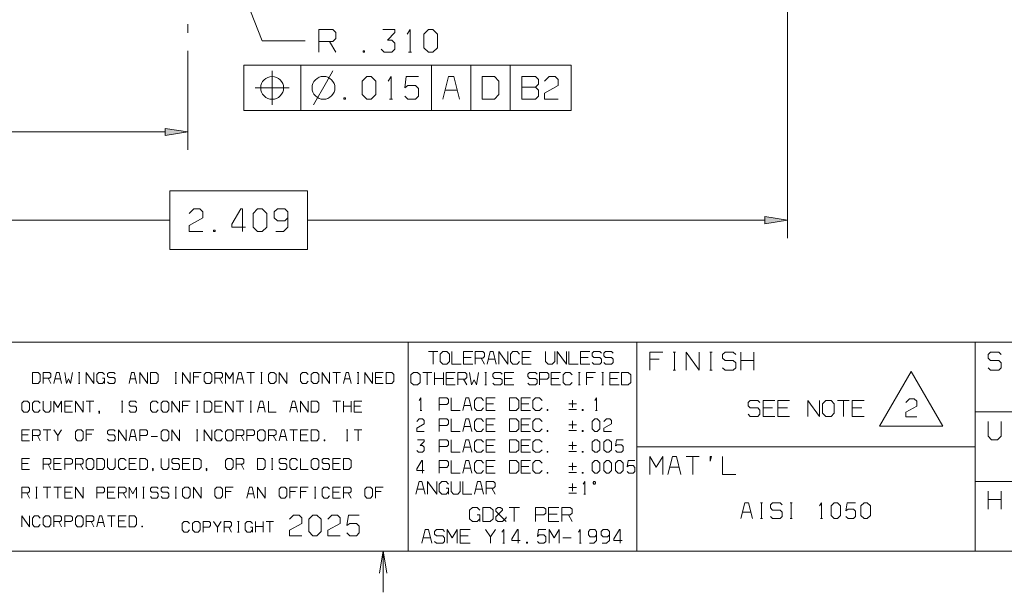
# Model space of a CAD drawing. Header units: inches. Extents: x 7.6 to 26, y -2.6 to 4.5.
# Tile 12 of 16: x 21 to 23.2, y -1.5 to -0.2. Entities that reach past the tile are written whole.
import ezdxf

# ---------------------------------------------------------------- set-up
doc = ezdxf.new("R2010")
doc.units = ezdxf.units.IN
doc.header["$MEASUREMENT"] = 0
doc.layers.get('0').update_dxf_attribs({"lineweight": 25})

msp = doc.modelspace()

# ---------------------------------------------------------------- hatches: boundary and pattern name
for color, points in [(1, [(21.3668, -0.4688), (21.4162, -0.461), (21.3668, -0.4531), (21.3668, -0.4688), (21.3668, -0.4688), (21.3668, -0.4688)]), (7, [(22.6828, -0.6627), (22.7321, -0.6549), (22.6828, -0.647), (22.6828, -0.6627), (22.6828, -0.6627), (22.6828, -0.6627)])]:
    msp.add_hatch(color=color).paths.add_polyline_path(points)

# ---------------------------------------------------------------- linework, layer by layer
at = {"color": 7, "lineweight": 9}
for points in [[(25.9528, 3.8417), (17.7292, 3.8417), (17.7292, -1.3815), (25.9528, -1.3815)], [(22.2574, -0.4141), (22.2574, -0.3141), (21.5391, -0.3141), (21.5391, -0.4141)], [(21.7991, -0.3791), (21.8091, -0.3891), (21.8191, -0.3891), (21.8291, -0.3791), (21.8291, -0.3491), (21.8191, -0.3391), (21.8091, -0.3391), (21.7991, -0.3491)], [(22.0624, -0.3891), (22.0891, -0.3891), (22.0991, -0.3791), (22.0991, -0.3491), (22.0891, -0.3391), (22.0624, -0.3391)], [(21.7591, -0.3858), (21.7591, -0.3891), (21.7624, -0.3891), (21.7624, -0.3858)], [(21.3769, -0.5905), (21.3769, -0.7193), (21.679, -0.7193), (21.679, -0.5905)], [(21.5596, -0.6699), (21.5696, -0.6799), (21.5796, -0.6799), (21.5896, -0.6699), (21.5896, -0.6399), (21.5796, -0.6299), (21.5696, -0.6299), (21.5596, -0.6399)], [(22.6828, -0.6627), (22.7321, -0.6549), (22.6828, -0.647)], [(21.4729, -0.6765), (21.4729, -0.6799), (21.4762, -0.6799), (21.4762, -0.6765)], [(21.9703, -0.9655), (21.9758, -0.971), (21.9849, -0.971), (21.9905, -0.9655), (21.9905, -0.949), (21.9849, -0.9435), (21.9758, -0.9435), (21.9703, -0.949)], [(21.0758, -1.0132), (21.088, -1.0132), (21.0926, -1.0084), (21.0926, -0.994), (21.088, -0.9892), (21.0758, -0.9892)], [(21.3345, -1.0132), (21.3467, -1.0132), (21.3513, -1.0084), (21.3513, -0.994), (21.3467, -0.9892), (21.3345, -0.9892)], [(21.4521, -1.0084), (21.4567, -1.0132), (21.4644, -1.0132), (21.469, -1.0084), (21.469, -0.994), (21.4644, -0.9892), (21.4567, -0.9892), (21.4521, -0.994)], [(21.5933, -1.0084), (21.5978, -1.0132), (21.6055, -1.0132), (21.6101, -1.0084), (21.6101, -0.994), (21.6055, -0.9892), (21.5978, -0.9892), (21.5933, -0.994)], [(21.6874, -1.0084), (21.6919, -1.0132), (21.6996, -1.0132), (21.7042, -1.0084), (21.7042, -0.994), (21.6996, -0.9892), (21.6919, -0.9892), (21.6874, -0.994)], [(21.852, -1.0132), (21.8642, -1.0132), (21.8688, -1.0084), (21.8688, -0.994), (21.8642, -0.9892), (21.852, -0.9892)], [(21.9061, -1.0113), (21.9116, -1.0168), (21.9208, -1.0168), (21.9263, -1.0113), (21.9263, -0.9948), (21.9208, -0.9893), (21.9116, -0.9893), (21.9061, -0.9948)], [(22.3681, -1.0168), (22.3828, -1.0168), (22.3883, -1.0113), (22.3883, -0.9948), (22.3828, -0.9893), (22.3681, -0.9893)], [(22.9343, -1.1072), (23.0733, -1.1072), (23.0038, -0.9869)], [(21.0522, -1.0714), (21.0568, -1.0762), (21.0644, -1.0762), (21.069, -1.0714), (21.069, -1.057), (21.0644, -1.0522), (21.0568, -1.0522), (21.0522, -1.057)], [(21.358, -1.0714), (21.3626, -1.0762), (21.3703, -1.0762), (21.3749, -1.0714), (21.3749, -1.057), (21.3703, -1.0522), (21.3626, -1.0522), (21.358, -1.057)], [(21.4521, -1.0762), (21.4644, -1.0762), (21.469, -1.0714), (21.469, -1.057), (21.4644, -1.0522), (21.4521, -1.0522)], [(21.6874, -1.0762), (21.6996, -1.0762), (21.7042, -1.0714), (21.7042, -1.057), (21.6996, -1.0522), (21.6874, -1.0522)], [(22.1224, -1.0728), (22.137, -1.0728), (22.1425, -1.0673), (22.1425, -1.0508), (22.137, -1.0453), (22.1224, -1.0453)], [(22.8094, -1.0788), (22.8163, -1.0858), (22.828, -1.0858), (22.835, -1.0788), (22.835, -1.0579), (22.828, -1.0508), (22.8163, -1.0508), (22.8094, -1.0579)], [(22.2049, -1.071), (22.2049, -1.0728), (22.2067, -1.0728), (22.2067, -1.071)], [(22.2819, -1.071), (22.2819, -1.0728), (22.2837, -1.0728), (22.2837, -1.071)], [(22.1224, -1.1187), (22.137, -1.1187), (22.1425, -1.1132), (22.1425, -1.0967), (22.137, -1.0912), (22.1224, -1.0912)], [(22.3038, -1.1132), (22.3094, -1.1187), (22.3149, -1.1187), (22.3203, -1.1132), (22.3203, -1.0967), (22.3149, -1.0912), (22.3094, -1.0912), (22.3038, -1.0967)], [(21.1699, -1.1344), (21.1744, -1.1392), (21.1821, -1.1392), (21.1867, -1.1344), (21.1867, -1.12), (21.1821, -1.1152), (21.1744, -1.1152), (21.1699, -1.12)], [(21.358, -1.1344), (21.3626, -1.1392), (21.3703, -1.1392), (21.3749, -1.1344), (21.3749, -1.12), (21.3703, -1.1152), (21.3626, -1.1152), (21.358, -1.12)], [(21.4992, -1.1344), (21.5037, -1.1392), (21.5114, -1.1392), (21.516, -1.1344), (21.516, -1.12), (21.5114, -1.1152), (21.5037, -1.1152), (21.4992, -1.12)], [(21.5697, -1.1344), (21.5743, -1.1392), (21.5819, -1.1392), (21.5865, -1.1344), (21.5865, -1.12), (21.5819, -1.1152), (21.5743, -1.1152), (21.5697, -1.12)], [(21.6874, -1.1392), (21.6996, -1.1392), (21.7042, -1.1344), (21.7042, -1.12), (21.6996, -1.1152), (21.6874, -1.1152)], [(22.2049, -1.1169), (22.2049, -1.1187), (22.2067, -1.1187), (22.2067, -1.1169)], [(22.2819, -1.1169), (22.2819, -1.1187), (22.2837, -1.1187), (22.2837, -1.1169)], [(21.7155, -1.1376), (21.7155, -1.1392), (21.717, -1.1392), (21.717, -1.1376)], [(22.1224, -1.1646), (22.137, -1.1646), (22.1425, -1.1591), (22.1425, -1.1426), (22.137, -1.1371), (22.1224, -1.1371)], [(22.3038, -1.1591), (22.3094, -1.1646), (22.3149, -1.1646), (22.3203, -1.1591), (22.3203, -1.1426), (22.3149, -1.1371), (22.3094, -1.1371), (22.3038, -1.1426)], [(22.3295, -1.1591), (22.335, -1.1646), (22.3405, -1.1646), (22.346, -1.1591), (22.346, -1.1426), (22.3405, -1.1371), (22.335, -1.1371), (22.3295, -1.1426)], [(22.2049, -1.1628), (22.2049, -1.1646), (22.2067, -1.1646), (22.2067, -1.1628)], [(22.2819, -1.1628), (22.2819, -1.1646), (22.2837, -1.1646), (22.2837, -1.1628)], [(21.1933, -1.1974), (21.1979, -1.2022), (21.2055, -1.2022), (21.2101, -1.1974), (21.2101, -1.183), (21.2055, -1.1782), (21.1979, -1.1782), (21.1933, -1.183)], [(21.2169, -1.2022), (21.2291, -1.2022), (21.2337, -1.1974), (21.2337, -1.183), (21.2291, -1.1782), (21.2169, -1.1782)], [(21.311, -1.2022), (21.3232, -1.2022), (21.3278, -1.1974), (21.3278, -1.183), (21.3232, -1.1782), (21.311, -1.1782)], [(21.4286, -1.2022), (21.4408, -1.2022), (21.4454, -1.1974), (21.4454, -1.183), (21.4408, -1.1782), (21.4286, -1.1782)], [(21.4992, -1.1974), (21.5037, -1.2022), (21.5114, -1.2022), (21.516, -1.1974), (21.516, -1.183), (21.5114, -1.1782), (21.5037, -1.1782), (21.4992, -1.183)], [(21.5697, -1.2022), (21.5819, -1.2022), (21.5865, -1.1974), (21.5865, -1.183), (21.5819, -1.1782), (21.5697, -1.1782)], [(21.6874, -1.1974), (21.6919, -1.2022), (21.6996, -1.2022), (21.7042, -1.1974), (21.7042, -1.183), (21.6996, -1.1782), (21.6919, -1.1782), (21.6874, -1.183)], [(21.7579, -1.2022), (21.7701, -1.2022), (21.7747, -1.1974), (21.7747, -1.183), (21.7701, -1.1782), (21.7579, -1.1782)], [(22.1224, -1.2105), (22.137, -1.2105), (22.1425, -1.205), (22.1425, -1.1885), (22.137, -1.183), (22.1224, -1.183)], [(22.3038, -1.205), (22.3094, -1.2105), (22.3149, -1.2105), (22.3203, -1.205), (22.3203, -1.1885), (22.3149, -1.183), (22.3094, -1.183), (22.3038, -1.1885)], [(22.3295, -1.205), (22.335, -1.2105), (22.3405, -1.2105), (22.346, -1.205), (22.346, -1.1885), (22.3405, -1.183), (22.335, -1.183), (22.3295, -1.1885)], [(22.3552, -1.205), (22.3607, -1.2105), (22.3662, -1.2105), (22.3717, -1.205), (22.3717, -1.1885), (22.3662, -1.183), (22.3607, -1.183), (22.3552, -1.1885)], [(22.563, -1.1843), (22.5656, -1.1736), (22.563, -1.1736)], [(22.2049, -1.2087), (22.2049, -1.2105), (22.2067, -1.2105), (22.2067, -1.2087)], [(22.2819, -1.2087), (22.2819, -1.2105), (22.2837, -1.2105), (22.2837, -1.2087)], [(22.3075, -1.2344), (22.3094, -1.2344), (22.3112, -1.2326), (22.3112, -1.2307), (22.3094, -1.2289), (22.3075, -1.2289), (22.3057, -1.2307), (22.3057, -1.2326)], [(21.4051, -1.2604), (21.4096, -1.2652), (21.4173, -1.2652), (21.4219, -1.2604), (21.4219, -1.246), (21.4173, -1.2412), (21.4096, -1.2412), (21.4051, -1.246)], [(21.4756, -1.2604), (21.4802, -1.2652), (21.4878, -1.2652), (21.4924, -1.2604), (21.4924, -1.246), (21.4878, -1.2412), (21.4802, -1.2412), (21.4756, -1.246)], [(21.6168, -1.2604), (21.6214, -1.2652), (21.629, -1.2652), (21.6336, -1.2604), (21.6336, -1.246), (21.629, -1.2412), (21.6214, -1.2412), (21.6168, -1.246)], [(21.805, -1.2604), (21.8096, -1.2652), (21.8172, -1.2652), (21.8218, -1.2604), (21.8218, -1.246), (21.8172, -1.2412), (21.8096, -1.2412), (21.805, -1.246)], [(22.0635, -1.3168), (22.0801, -1.3168), (22.0862, -1.3106), (22.0862, -1.292), (22.0801, -1.2858), (22.0635, -1.2858)], [(22.828, -1.3033), (22.835, -1.3104), (22.842, -1.3104), (22.849, -1.3033), (22.849, -1.2824), (22.842, -1.2754), (22.835, -1.2754), (22.828, -1.2824)], [(22.8933, -1.3033), (22.9003, -1.3104), (22.9074, -1.3104), (22.9144, -1.3033), (22.9144, -1.2824), (22.9074, -1.2754), (22.9003, -1.2754), (22.8933, -1.2824)], [(21.0992, -1.3234), (21.1038, -1.3282), (21.1115, -1.3282), (21.116, -1.3234), (21.116, -1.309), (21.1115, -1.3042), (21.1038, -1.3042), (21.0992, -1.309)], [(21.1699, -1.3234), (21.1744, -1.3282), (21.1821, -1.3282), (21.1867, -1.3234), (21.1867, -1.309), (21.1821, -1.3042), (21.1744, -1.3042), (21.1699, -1.309)], [(21.2874, -1.3282), (21.2996, -1.3282), (21.3042, -1.3234), (21.3042, -1.309), (21.2996, -1.3042), (21.2874, -1.3042)], [(21.427, -1.3353), (21.4315, -1.3399), (21.439, -1.3399), (21.4435, -1.3353), (21.4435, -1.3212), (21.439, -1.3165), (21.4315, -1.3165), (21.427, -1.3212)], [(21.6817, -1.3388), (21.6907, -1.3479), (21.6997, -1.3479), (21.7087, -1.3388), (21.7087, -1.3119), (21.6997, -1.3029), (21.6907, -1.3029), (21.6817, -1.3119)], [(21.3155, -1.3266), (21.3155, -1.3282), (21.3171, -1.3282), (21.3171, -1.3266)], [(22.1596, -1.3624), (22.1596, -1.3643), (22.1617, -1.3643), (22.1617, -1.3624)]]:
    msp.add_lwpolyline(points, close=True, dxfattribs=at)
for points in [[(22.7321, 0.2909), (22.7321, -0.6942)], [(21.4162, -0.2243), (21.4162, -0.2433)], [(21.6641, -0.3141), (21.6641, -0.4141)], [(21.9508, -0.3141), (21.9508, -0.4141)], [(22.0374, -0.3141), (22.0374, -0.4141)], [(22.1241, -0.3141), (22.1241, -0.4141)], [(21.6016, -0.3266), (21.6016, -0.3641), (21.6391, -0.3641)], [(21.6924, -0.4016), (21.7208, -0.3516), (21.7349, -0.3266)], [(21.8558, -0.3491), (21.8624, -0.3391), (21.8624, -0.3891)], [(21.8924, -0.3824), (21.8991, -0.3891), (21.9158, -0.3891), (21.9224, -0.3824), (21.9224, -0.3658), (21.9158, -0.3591), (21.8991, -0.3591), (21.8924, -0.3641), (21.8958, -0.3391), (21.9224, -0.3391)], [(22.0124, -0.3891), (21.9999, -0.3391), (21.9883, -0.3391), (21.9758, -0.3891)], [(22.1491, -0.3624), (22.1791, -0.3624), (22.1858, -0.3558), (22.1858, -0.3458), (22.1791, -0.3391), (22.1491, -0.3391), (22.1491, -0.3891), (22.1791, -0.3891), (22.1858, -0.3824), (22.1858, -0.3691), (22.1791, -0.3624)], [(22.1991, -0.3491), (22.2091, -0.3391), (22.2224, -0.3391), (22.2291, -0.3458), (22.2291, -0.3591), (22.1991, -0.3758), (22.1991, -0.3891), (22.2291, -0.3891)], [(21.5641, -0.3641), (21.6016, -0.3641), (21.6016, -0.4016)], [(21.9808, -0.3691), (22.0074, -0.3691)], [(21.8591, -0.3891), (21.8658, -0.3891)], [(21.4196, -0.6399), (21.4296, -0.6299), (21.4429, -0.6299), (21.4496, -0.6365), (21.4496, -0.6499), (21.4196, -0.6665), (21.4196, -0.6799), (21.4496, -0.6799)], [(21.5362, -0.6799), (21.5362, -0.6299), (21.5329, -0.6299), (21.5129, -0.6632), (21.5129, -0.6699), (21.5429, -0.6699)], [(21.6096, -0.6799), (21.6262, -0.6799), (21.6362, -0.6699), (21.6362, -0.6365), (21.6296, -0.6299), (21.6129, -0.6299), (21.6062, -0.6365), (21.6062, -0.6499), (21.6129, -0.6565), (21.6296, -0.6565), (21.6362, -0.6499)], [(20.373, -0.6549), (21.3768, -0.6549)], [(21.679, -0.6549), (22.6828, -0.6549)], [(19.8823, -1.3815), (19.8823, -0.9231), (25.9528, -0.9231)], [(21.8998, -1.3815), (21.8998, -0.9231)], [(22.4019, -1.3815), (22.4019, -0.9231)], [(23.1444, -1.3815), (23.1444, -0.9231)], [(21.9446, -0.9435), (21.9648, -0.9435)], [(21.9547, -0.971), (21.9547, -0.9435)], [(21.996, -0.9435), (21.996, -0.971), (22.0161, -0.971)], [(22.0418, -0.9435), (22.0216, -0.9435), (22.0216, -0.971), (22.0418, -0.971)], [(22.0473, -0.971), (22.0473, -0.9435), (22.0638, -0.9435), (22.0674, -0.9472), (22.0674, -0.9545), (22.0638, -0.9581), (22.0473, -0.9581)], [(22.0931, -0.971), (22.0862, -0.9435), (22.0799, -0.9435), (22.073, -0.971)], [(22.0986, -0.971), (22.0986, -0.9435), (22.1188, -0.971), (22.1188, -0.9435)], [(22.1444, -0.949), (22.139, -0.9435), (22.1298, -0.9435), (22.1243, -0.949), (22.1243, -0.9655), (22.1298, -0.971), (22.139, -0.971), (22.1444, -0.9655)], [(22.1701, -0.9435), (22.1499, -0.9435), (22.1499, -0.971), (22.1701, -0.971)], [(22.2013, -0.9435), (22.2013, -0.9655), (22.2068, -0.971), (22.216, -0.971), (22.2215, -0.9655), (22.2215, -0.9435)], [(22.2269, -0.971), (22.2269, -0.9435), (22.2471, -0.971), (22.2471, -0.9435)], [(22.2526, -0.9435), (22.2526, -0.971), (22.2728, -0.971)], [(22.2985, -0.9435), (22.2783, -0.9435), (22.2783, -0.971), (22.2985, -0.971)], [(22.304, -0.9673), (22.3076, -0.971), (22.3205, -0.971), (22.3241, -0.9673), (22.3241, -0.96), (22.3205, -0.9563), (22.3076, -0.9563), (22.304, -0.9527), (22.304, -0.9472), (22.3076, -0.9435), (22.3205, -0.9435), (22.3241, -0.9472)], [(22.3296, -0.9673), (22.3333, -0.971), (22.3461, -0.971), (22.3498, -0.9673), (22.3498, -0.96), (22.3461, -0.9563), (22.3333, -0.9563), (22.3296, -0.9527), (22.3296, -0.9472), (22.3333, -0.9435), (22.3461, -0.9435), (22.3498, -0.9472)], [(22.4586, -0.9444), (22.43, -0.9444), (22.43, -0.9844)], [(22.4817, -0.9444), (22.4869, -0.9444)], [(22.4843, -0.9844), (22.4843, -0.9444)], [(22.51, -0.9844), (22.51, -0.9444), (22.5386, -0.9844), (22.5386, -0.9444)], [(22.5617, -0.9444), (22.5669, -0.9444)], [(22.5643, -0.9844), (22.5643, -0.9444)], [(22.59, -0.9791), (22.5952, -0.9844), (22.6134, -0.9844), (22.6186, -0.9791), (22.6186, -0.9684), (22.6134, -0.9631), (22.5952, -0.9631), (22.59, -0.9577), (22.59, -0.9497), (22.5952, -0.9444), (22.6134, -0.9444), (22.6186, -0.9497)], [(22.63, -0.9844), (22.63, -0.9444)], [(22.6586, -0.9444), (22.6586, -0.9844)], [(23.1725, -0.9791), (23.1777, -0.9844), (23.1959, -0.9844), (23.2011, -0.9791), (23.2011, -0.9684), (23.1959, -0.9631), (23.1777, -0.9631), (23.1725, -0.9577), (23.1725, -0.9497), (23.1777, -0.9444), (23.1959, -0.9444), (23.2011, -0.9497)], [(22.0216, -0.9563), (22.0381, -0.9563)], [(22.0601, -0.9581), (22.0674, -0.971)], [(22.0757, -0.96), (22.0903, -0.96)], [(22.1499, -0.9563), (22.1665, -0.9563)], [(22.2783, -0.9563), (22.2948, -0.9563)], [(22.43, -0.9604), (22.4508, -0.9604)], [(22.63, -0.9631), (22.6586, -0.9631)], [(21.0992, -1.0132), (21.0992, -0.9892), (21.113, -0.9892), (21.116, -0.9924), (21.116, -0.9988), (21.113, -1.002), (21.0992, -1.002)], [(21.1396, -1.0132), (21.1339, -0.9892), (21.1285, -0.9892), (21.1228, -1.0132)], [(21.1463, -0.9892), (21.1501, -1.0132), (21.1547, -1.0036), (21.1593, -1.0132), (21.1631, -0.9892)], [(21.1767, -0.9892), (21.1798, -0.9892)], [(21.1783, -1.0132), (21.1783, -0.9892)], [(21.1933, -1.0132), (21.1933, -0.9892), (21.2101, -1.0132), (21.2101, -0.9892)], [(21.2337, -1.0084), (21.2291, -1.0132), (21.2215, -1.0132), (21.2169, -1.0084), (21.2169, -0.994), (21.2215, -0.9892), (21.2291, -0.9892), (21.2337, -0.994)], [(21.2404, -1.01), (21.2435, -1.0132), (21.2542, -1.0132), (21.2572, -1.01), (21.2572, -1.0036), (21.2542, -1.0004), (21.2435, -1.0004), (21.2404, -0.9972), (21.2404, -0.9924), (21.2435, -0.9892), (21.2542, -0.9892), (21.2572, -0.9924)], [(21.3042, -1.0132), (21.2985, -0.9892), (21.2932, -0.9892), (21.2874, -1.0132)], [(21.311, -1.0132), (21.311, -0.9892), (21.3278, -1.0132), (21.3278, -0.9892)], [(21.3884, -0.9892), (21.3914, -0.9892)], [(21.3899, -1.0132), (21.3899, -0.9892)], [(21.4051, -1.0132), (21.4051, -0.9892), (21.4219, -1.0132), (21.4219, -0.9892)], [(21.4454, -0.9892), (21.4286, -0.9892), (21.4286, -1.0132)], [(21.4756, -1.0132), (21.4756, -0.9892), (21.4894, -0.9892), (21.4924, -0.9924), (21.4924, -0.9988), (21.4894, -1.002), (21.4756, -1.002)], [(21.4992, -1.0132), (21.4992, -0.9892), (21.5076, -1.0036), (21.516, -0.9892), (21.516, -1.0132)], [(21.5395, -1.0132), (21.5337, -0.9892), (21.5284, -0.9892), (21.5227, -1.0132)], [(21.5462, -0.9892), (21.563, -0.9892)], [(21.5546, -1.0132), (21.5546, -0.9892)], [(21.5766, -0.9892), (21.5796, -0.9892)], [(21.5781, -1.0132), (21.5781, -0.9892)], [(21.6168, -1.0132), (21.6168, -0.9892), (21.6336, -1.0132), (21.6336, -0.9892)], [(21.6806, -0.994), (21.676, -0.9892), (21.6684, -0.9892), (21.6638, -0.994), (21.6638, -1.0084), (21.6684, -1.0132), (21.676, -1.0132), (21.6806, -1.0084)], [(21.7109, -1.0132), (21.7109, -0.9892), (21.7277, -1.0132), (21.7277, -0.9892)], [(21.7344, -0.9892), (21.7512, -0.9892)], [(21.7428, -1.0132), (21.7428, -0.9892)], [(21.7747, -1.0132), (21.769, -0.9892), (21.7637, -0.9892), (21.7579, -1.0132)], [(21.7883, -0.9892), (21.7914, -0.9892)], [(21.7899, -1.0132), (21.7899, -0.9892)], [(21.805, -1.0132), (21.805, -0.9892), (21.8218, -1.0132), (21.8218, -0.9892)], [(21.8453, -0.9892), (21.8285, -0.9892), (21.8285, -1.0132), (21.8453, -1.0132)], [(21.9318, -0.9893), (21.9519, -0.9893)], [(21.9419, -1.0168), (21.9419, -0.9893)], [(21.9574, -1.0168), (21.9574, -0.9893)], [(21.9776, -0.9893), (21.9776, -1.0168)], [(22.0033, -0.9893), (21.9831, -0.9893), (21.9831, -1.0168), (22.0033, -1.0168)], [(22.0088, -1.0168), (22.0088, -0.9893), (22.0253, -0.9893), (22.0289, -0.993), (22.0289, -1.0004), (22.0253, -1.004), (22.0088, -1.004)], [(22.0344, -0.9893), (22.039, -1.0168), (22.0445, -1.0058), (22.0501, -1.0168), (22.0546, -0.9893)], [(22.0684, -0.9893), (22.072, -0.9893)], [(22.0702, -1.0168), (22.0702, -0.9893)], [(22.0858, -1.0131), (22.0894, -1.0168), (22.1023, -1.0168), (22.106, -1.0131), (22.106, -1.0058), (22.1023, -1.0022), (22.0894, -1.0022), (22.0858, -0.9985), (22.0858, -0.993), (22.0894, -0.9893), (22.1023, -0.9893), (22.106, -0.993)], [(22.1316, -0.9893), (22.1114, -0.9893), (22.1114, -1.0168), (22.1316, -1.0168)], [(22.1628, -1.0131), (22.1665, -1.0168), (22.1793, -1.0168), (22.183, -1.0131), (22.183, -1.0058), (22.1793, -1.0022), (22.1665, -1.0022), (22.1628, -0.9985), (22.1628, -0.993), (22.1665, -0.9893), (22.1793, -0.9893), (22.183, -0.993)], [(22.1885, -1.004), (22.2049, -1.004), (22.2086, -1.0004), (22.2086, -0.993), (22.2049, -0.9893), (22.1885, -0.9893), (22.1885, -1.0168)], [(22.2343, -0.9893), (22.2141, -0.9893), (22.2141, -1.0168), (22.2343, -1.0168)], [(22.2599, -0.9948), (22.2544, -0.9893), (22.2453, -0.9893), (22.2398, -0.9948), (22.2398, -1.0113), (22.2453, -1.0168), (22.2544, -1.0168), (22.2599, -1.0113)], [(22.2737, -0.9893), (22.2774, -0.9893)], [(22.2755, -1.0168), (22.2755, -0.9893)], [(22.3113, -0.9893), (22.2911, -0.9893), (22.2911, -1.0168)], [(22.3251, -0.9893), (22.3287, -0.9893)], [(22.3269, -1.0168), (22.3269, -0.9893)], [(22.3626, -0.9893), (22.3424, -0.9893), (22.3424, -1.0168), (22.3626, -1.0168)], [(22.4817, -0.9844), (22.4869, -0.9844)], [(22.5617, -0.9844), (22.5669, -0.9844)], [(21.1099, -1.002), (21.116, -1.0132)], [(21.1251, -1.0036), (21.1373, -1.0036)], [(21.1767, -1.0132), (21.1798, -1.0132)], [(21.2291, -1.002), (21.2337, -1.002), (21.2337, -1.0132)], [(21.2897, -1.0036), (21.3019, -1.0036)], [(21.3884, -1.0132), (21.3914, -1.0132)], [(21.4286, -0.9988), (21.4408, -0.9988)], [(21.4863, -1.002), (21.4924, -1.0132)], [(21.525, -1.0036), (21.5372, -1.0036)], [(21.5766, -1.0132), (21.5796, -1.0132)], [(21.7602, -1.0036), (21.7724, -1.0036)], [(21.7883, -1.0132), (21.7914, -1.0132)], [(21.8285, -1.0004), (21.8423, -1.0004)], [(21.9574, -1.0022), (21.9776, -1.0022)], [(21.9831, -1.0022), (21.9996, -1.0022)], [(22.0216, -1.004), (22.0289, -1.0168)], [(22.1114, -1.0022), (22.128, -1.0022)], [(22.2141, -1.0022), (22.2306, -1.0022)], [(22.2911, -1.0004), (22.3058, -1.0004)], [(22.3424, -1.0022), (22.359, -1.0022)], [(22.0684, -1.0168), (22.072, -1.0168)], [(22.2737, -1.0168), (22.2774, -1.0168)], [(22.3251, -1.0168), (22.3287, -1.0168)], [(21.0926, -1.057), (21.088, -1.0522), (21.0803, -1.0522), (21.0758, -1.057), (21.0758, -1.0714), (21.0803, -1.0762), (21.088, -1.0762), (21.0926, -1.0714)], [(21.0992, -1.0522), (21.0992, -1.0714), (21.1038, -1.0762), (21.1115, -1.0762), (21.116, -1.0714), (21.116, -1.0522)], [(21.1228, -1.0762), (21.1228, -1.0522), (21.1312, -1.0666), (21.1396, -1.0522), (21.1396, -1.0762)], [(21.1631, -1.0522), (21.1463, -1.0522), (21.1463, -1.0762), (21.1631, -1.0762)], [(21.1699, -1.0762), (21.1699, -1.0522), (21.1867, -1.0762), (21.1867, -1.0522)], [(21.1933, -1.0522), (21.2101, -1.0522)], [(21.2017, -1.0762), (21.2017, -1.0522)], [(21.2708, -1.0522), (21.2739, -1.0522)], [(21.2724, -1.0762), (21.2724, -1.0522)], [(21.2874, -1.073), (21.2905, -1.0762), (21.3012, -1.0762), (21.3042, -1.073), (21.3042, -1.0666), (21.3012, -1.0634), (21.2905, -1.0634), (21.2874, -1.0602), (21.2874, -1.0554), (21.2905, -1.0522), (21.3012, -1.0522), (21.3042, -1.0554)], [(21.3513, -1.057), (21.3467, -1.0522), (21.3391, -1.0522), (21.3345, -1.057), (21.3345, -1.0714), (21.3391, -1.0762), (21.3467, -1.0762), (21.3513, -1.0714)], [(21.3815, -1.0762), (21.3815, -1.0522), (21.3983, -1.0762), (21.3983, -1.0522)], [(21.4219, -1.0522), (21.4051, -1.0522), (21.4051, -1.0762)], [(21.4355, -1.0522), (21.4385, -1.0522)], [(21.437, -1.0762), (21.437, -1.0522)], [(21.4924, -1.0522), (21.4756, -1.0522), (21.4756, -1.0762), (21.4924, -1.0762)], [(21.4992, -1.0762), (21.4992, -1.0522), (21.516, -1.0762), (21.516, -1.0522)], [(21.5227, -1.0522), (21.5395, -1.0522)], [(21.5311, -1.0762), (21.5311, -1.0522)], [(21.5531, -1.0522), (21.5562, -1.0522)], [(21.5546, -1.0762), (21.5546, -1.0522)], [(21.5865, -1.0762), (21.5808, -1.0522), (21.5755, -1.0522), (21.5697, -1.0762)], [(21.5933, -1.0522), (21.5933, -1.0762), (21.6101, -1.0762)], [(21.6571, -1.0762), (21.6514, -1.0522), (21.646, -1.0522), (21.6403, -1.0762)], [(21.6638, -1.0762), (21.6638, -1.0522), (21.6806, -1.0762), (21.6806, -1.0522)], [(21.7344, -1.0522), (21.7512, -1.0522)], [(21.7428, -1.0762), (21.7428, -1.0522)], [(21.7579, -1.0762), (21.7579, -1.0522)], [(21.7747, -1.0522), (21.7747, -1.0762)], [(21.7983, -1.0522), (21.7815, -1.0522), (21.7815, -1.0762), (21.7983, -1.0762)], [(21.9244, -1.0508), (21.928, -1.0453), (21.928, -1.0728)], [(21.9683, -1.0599), (21.9849, -1.0599), (21.9885, -1.0563), (21.9885, -1.049), (21.9849, -1.0453), (21.9683, -1.0453), (21.9683, -1.0728)], [(21.994, -1.0453), (21.994, -1.0728), (22.0142, -1.0728)], [(22.0399, -1.0728), (22.033, -1.0453), (22.0265, -1.0453), (22.0196, -1.0728)], [(22.0655, -1.0508), (22.06, -1.0453), (22.0508, -1.0453), (22.0453, -1.0508), (22.0453, -1.0673), (22.0508, -1.0728), (22.06, -1.0728), (22.0655, -1.0673)], [(22.0912, -1.0453), (22.071, -1.0453), (22.071, -1.0728), (22.0912, -1.0728)], [(22.071, -1.0581), (22.0875, -1.0581)], [(22.1682, -1.0453), (22.148, -1.0453), (22.148, -1.0728), (22.1682, -1.0728)], [(22.148, -1.0581), (22.1645, -1.0581)], [(22.1938, -1.0508), (22.1883, -1.0453), (22.1792, -1.0453), (22.1737, -1.0508), (22.1737, -1.0673), (22.1792, -1.0728), (22.1883, -1.0728), (22.1938, -1.0673)], [(22.2525, -1.0581), (22.269, -1.0581)], [(22.2608, -1.0664), (22.2608, -1.0499)], [(22.3094, -1.0508), (22.313, -1.0453), (22.313, -1.0728)], [(22.646, -1.0812), (22.6507, -1.0858), (22.667, -1.0858), (22.6717, -1.0812), (22.6717, -1.0719), (22.667, -1.0672), (22.6507, -1.0672), (22.646, -1.0625), (22.646, -1.0555), (22.6507, -1.0508), (22.667, -1.0508), (22.6717, -1.0555)], [(22.7044, -1.0508), (22.6787, -1.0508), (22.6787, -1.0858), (22.7044, -1.0858)], [(22.737, -1.0508), (22.7113, -1.0508), (22.7113, -1.0858), (22.737, -1.0858)], [(22.7767, -1.0858), (22.7767, -1.0508), (22.8024, -1.0858), (22.8024, -1.0508)], [(22.842, -1.0508), (22.8677, -1.0508)], [(22.8549, -1.0858), (22.8549, -1.0508)], [(22.9003, -1.0508), (22.8746, -1.0508), (22.8746, -1.0858), (22.9003, -1.0858)], [(22.9918, -1.0551), (22.9998, -1.0471), (23.0105, -1.0471), (23.0158, -1.0524), (23.0158, -1.0631), (22.9918, -1.0765), (22.9918, -1.0871), (23.0158, -1.0871)], [(21.1463, -1.0634), (21.1601, -1.0634)], [(21.2215, -1.0794), (21.223, -1.0778), (21.223, -1.0746), (21.2215, -1.0746), (21.2215, -1.0762), (21.223, -1.0762)], [(21.2708, -1.0762), (21.2739, -1.0762)], [(21.4051, -1.0618), (21.4173, -1.0618)], [(21.4355, -1.0762), (21.4385, -1.0762)], [(21.4756, -1.0634), (21.4894, -1.0634)], [(21.5531, -1.0762), (21.5562, -1.0762)], [(21.572, -1.0666), (21.5842, -1.0666)], [(21.6426, -1.0666), (21.6549, -1.0666)], [(21.7579, -1.0634), (21.7747, -1.0634)], [(21.7815, -1.0634), (21.7952, -1.0634)], [(21.9262, -1.0728), (21.9299, -1.0728)], [(22.0224, -1.0618), (22.0371, -1.0618)], [(22.2525, -1.071), (22.269, -1.071)], [(22.3112, -1.0728), (22.3149, -1.0728)], [(22.6787, -1.0672), (22.6996, -1.0672)], [(22.7113, -1.0672), (22.7324, -1.0672)], [(22.8746, -1.0672), (22.8957, -1.0672)], [(23.1444, -1.0759), (23.9464, -1.0759)], [(21.9188, -1.0967), (21.9244, -1.0912), (21.9317, -1.0912), (21.9353, -1.0949), (21.9353, -1.1022), (21.9188, -1.1113), (21.9188, -1.1187), (21.9353, -1.1187)], [(21.9683, -1.1058), (21.9849, -1.1058), (21.9885, -1.1022), (21.9885, -1.0949), (21.9849, -1.0912), (21.9683, -1.0912), (21.9683, -1.1187)], [(21.994, -1.0912), (21.994, -1.1187), (22.0142, -1.1187)], [(22.0399, -1.1187), (22.033, -1.0912), (22.0265, -1.0912), (22.0196, -1.1187)], [(22.0655, -1.0967), (22.06, -1.0912), (22.0508, -1.0912), (22.0453, -1.0967), (22.0453, -1.1132), (22.0508, -1.1187), (22.06, -1.1187), (22.0655, -1.1132)], [(22.0912, -1.0912), (22.071, -1.0912), (22.071, -1.1187), (22.0912, -1.1187)], [(22.1682, -1.0912), (22.148, -1.0912), (22.148, -1.1187), (22.1682, -1.1187)], [(22.1938, -1.0967), (22.1883, -1.0912), (22.1792, -1.0912), (22.1737, -1.0967), (22.1737, -1.1132), (22.1792, -1.1187), (22.1883, -1.1187), (22.1938, -1.1132)], [(22.2608, -1.1123), (22.2608, -1.0958)], [(22.3295, -1.0967), (22.335, -1.0912), (22.3424, -1.0912), (22.346, -1.0949), (22.346, -1.1022), (22.3295, -1.1113), (22.3295, -1.1187), (22.346, -1.1187)], [(23.1725, -1.0972), (23.1725, -1.1292), (23.1803, -1.1372), (23.1933, -1.1372), (23.2011, -1.1292), (23.2011, -1.0972)], [(21.069, -1.1152), (21.0522, -1.1152), (21.0522, -1.1392), (21.069, -1.1392)], [(21.0758, -1.1392), (21.0758, -1.1152), (21.0895, -1.1152), (21.0926, -1.1184), (21.0926, -1.1248), (21.0895, -1.128), (21.0758, -1.128)], [(21.0992, -1.1152), (21.116, -1.1152)], [(21.1076, -1.1392), (21.1076, -1.1152)], [(21.1228, -1.1152), (21.1312, -1.128)], [(21.1312, -1.1392), (21.1312, -1.128), (21.1396, -1.1152)], [(21.2101, -1.1152), (21.1933, -1.1152), (21.1933, -1.1392)], [(21.2404, -1.136), (21.2435, -1.1392), (21.2542, -1.1392), (21.2572, -1.136), (21.2572, -1.1296), (21.2542, -1.1264), (21.2435, -1.1264), (21.2404, -1.1232), (21.2404, -1.1184), (21.2435, -1.1152), (21.2542, -1.1152), (21.2572, -1.1184)], [(21.264, -1.1392), (21.264, -1.1152), (21.2808, -1.1392), (21.2808, -1.1152)], [(21.3042, -1.1392), (21.2985, -1.1152), (21.2932, -1.1152), (21.2874, -1.1392)], [(21.311, -1.128), (21.3247, -1.128), (21.3278, -1.1248), (21.3278, -1.1184), (21.3247, -1.1152), (21.311, -1.1152), (21.311, -1.1392)], [(21.3815, -1.1392), (21.3815, -1.1152), (21.3983, -1.1392), (21.3983, -1.1152)], [(21.4355, -1.1152), (21.4385, -1.1152)], [(21.437, -1.1392), (21.437, -1.1152)], [(21.4521, -1.1392), (21.4521, -1.1152), (21.469, -1.1392), (21.469, -1.1152)], [(21.4924, -1.12), (21.4878, -1.1152), (21.4802, -1.1152), (21.4756, -1.12), (21.4756, -1.1344), (21.4802, -1.1392), (21.4878, -1.1392), (21.4924, -1.1344)], [(21.5227, -1.1392), (21.5227, -1.1152), (21.5365, -1.1152), (21.5395, -1.1184), (21.5395, -1.1248), (21.5365, -1.128), (21.5227, -1.128)], [(21.5462, -1.128), (21.56, -1.128), (21.563, -1.1248), (21.563, -1.1184), (21.56, -1.1152), (21.5462, -1.1152), (21.5462, -1.1392)], [(21.5933, -1.1392), (21.5933, -1.1152), (21.607, -1.1152), (21.6101, -1.1184), (21.6101, -1.1248), (21.607, -1.128), (21.5933, -1.128)], [(21.6336, -1.1392), (21.6278, -1.1152), (21.6225, -1.1152), (21.6168, -1.1392)], [(21.6403, -1.1152), (21.6571, -1.1152)], [(21.6487, -1.1392), (21.6487, -1.1152)], [(21.6806, -1.1152), (21.6638, -1.1152), (21.6638, -1.1392), (21.6806, -1.1392)], [(21.7648, -1.1152), (21.7678, -1.1152)], [(21.7663, -1.1392), (21.7663, -1.1152)], [(21.7815, -1.1152), (21.7983, -1.1152)], [(21.7899, -1.1392), (21.7899, -1.1152)], [(22.0224, -1.1077), (22.0371, -1.1077)], [(22.071, -1.104), (22.0875, -1.104)], [(22.148, -1.104), (22.1645, -1.104)], [(22.2525, -1.104), (22.269, -1.104)], [(22.2525, -1.1169), (22.269, -1.1169)], [(21.0522, -1.1264), (21.066, -1.1264)], [(21.0865, -1.128), (21.0926, -1.1392)], [(21.1933, -1.1248), (21.2055, -1.1248)], [(21.2897, -1.1296), (21.3019, -1.1296)], [(21.336, -1.1296), (21.3498, -1.1296)], [(21.4355, -1.1392), (21.4385, -1.1392)], [(21.5334, -1.128), (21.5395, -1.1392)], [(21.604, -1.128), (21.6101, -1.1392)], [(21.6191, -1.1296), (21.6313, -1.1296)], [(21.6638, -1.1264), (21.6776, -1.1264)], [(21.7648, -1.1392), (21.7678, -1.1392)], [(21.9188, -1.1609), (21.9225, -1.1646), (21.9317, -1.1646), (21.9353, -1.1609), (21.9353, -1.1536), (21.9317, -1.1499), (21.9262, -1.1499), (21.9353, -1.1408), (21.9353, -1.1371), (21.9207, -1.1371)], [(21.9683, -1.1518), (21.9849, -1.1518), (21.9885, -1.1481), (21.9885, -1.1408), (21.9849, -1.1371), (21.9683, -1.1371), (21.9683, -1.1646)], [(21.994, -1.1371), (21.994, -1.1646), (22.0142, -1.1646)], [(22.0399, -1.1646), (22.033, -1.1371), (22.0265, -1.1371), (22.0196, -1.1646)], [(22.0655, -1.1426), (22.06, -1.1371), (22.0508, -1.1371), (22.0453, -1.1426), (22.0453, -1.1591), (22.0508, -1.1646), (22.06, -1.1646), (22.0655, -1.1591)], [(22.0912, -1.1371), (22.071, -1.1371), (22.071, -1.1646), (22.0912, -1.1646)], [(22.1682, -1.1371), (22.148, -1.1371), (22.148, -1.1646), (22.1682, -1.1646)], [(22.1938, -1.1426), (22.1883, -1.1371), (22.1792, -1.1371), (22.1737, -1.1426), (22.1737, -1.1591), (22.1792, -1.1646), (22.1883, -1.1646), (22.1938, -1.1591)], [(22.2608, -1.1582), (22.2608, -1.1417)], [(22.3552, -1.1609), (22.3588, -1.1646), (22.368, -1.1646), (22.3717, -1.1609), (22.3717, -1.1518), (22.368, -1.1481), (22.3588, -1.1481), (22.3552, -1.1508), (22.357, -1.1371), (22.3717, -1.1371)], [(22.0224, -1.1536), (22.0371, -1.1536)], [(22.071, -1.1499), (22.0875, -1.1499)], [(22.148, -1.1499), (22.1645, -1.1499)], [(22.2525, -1.1499), (22.269, -1.1499)], [(22.2525, -1.1628), (22.269, -1.1628)], [(22.4019, -1.1523), (23.1444, -1.1523)], [(21.069, -1.1782), (21.0522, -1.1782), (21.0522, -1.2022), (21.069, -1.2022)], [(21.0992, -1.2022), (21.0992, -1.1782), (21.113, -1.1782), (21.116, -1.1814), (21.116, -1.1878), (21.113, -1.191), (21.0992, -1.191)], [(21.1396, -1.1782), (21.1228, -1.1782), (21.1228, -1.2022), (21.1396, -1.2022)], [(21.1463, -1.191), (21.1601, -1.191), (21.1631, -1.1878), (21.1631, -1.1814), (21.1601, -1.1782), (21.1463, -1.1782), (21.1463, -1.2022)], [(21.1699, -1.2022), (21.1699, -1.1782), (21.1836, -1.1782), (21.1867, -1.1814), (21.1867, -1.1878), (21.1836, -1.191), (21.1699, -1.191)], [(21.2404, -1.1782), (21.2404, -1.1974), (21.245, -1.2022), (21.2526, -1.2022), (21.2572, -1.1974), (21.2572, -1.1782)], [(21.2808, -1.183), (21.2762, -1.1782), (21.2685, -1.1782), (21.264, -1.183), (21.264, -1.1974), (21.2685, -1.2022), (21.2762, -1.2022), (21.2808, -1.1974)], [(21.3042, -1.1782), (21.2874, -1.1782), (21.2874, -1.2022), (21.3042, -1.2022)], [(21.358, -1.1782), (21.358, -1.1974), (21.3626, -1.2022), (21.3703, -1.2022), (21.3749, -1.1974), (21.3749, -1.1782)], [(21.3815, -1.199), (21.3846, -1.2022), (21.3953, -1.2022), (21.3983, -1.199), (21.3983, -1.1926), (21.3953, -1.1894), (21.3846, -1.1894), (21.3815, -1.1862), (21.3815, -1.1814), (21.3846, -1.1782), (21.3953, -1.1782), (21.3983, -1.1814)], [(21.4219, -1.1782), (21.4051, -1.1782), (21.4051, -1.2022), (21.4219, -1.2022)], [(21.5227, -1.2022), (21.5227, -1.1782), (21.5365, -1.1782), (21.5395, -1.1814), (21.5395, -1.1878), (21.5365, -1.191), (21.5227, -1.191)], [(21.6001, -1.1782), (21.6032, -1.1782)], [(21.6017, -1.2022), (21.6017, -1.1782)], [(21.6168, -1.199), (21.6199, -1.2022), (21.6305, -1.2022), (21.6336, -1.199), (21.6336, -1.1926), (21.6305, -1.1894), (21.6199, -1.1894), (21.6168, -1.1862), (21.6168, -1.1814), (21.6199, -1.1782), (21.6305, -1.1782), (21.6336, -1.1814)], [(21.6571, -1.183), (21.6526, -1.1782), (21.6449, -1.1782), (21.6403, -1.183), (21.6403, -1.1974), (21.6449, -1.2022), (21.6526, -1.2022), (21.6571, -1.1974)], [(21.6638, -1.1782), (21.6638, -1.2022), (21.6806, -1.2022)], [(21.7109, -1.199), (21.7139, -1.2022), (21.7246, -1.2022), (21.7277, -1.199), (21.7277, -1.1926), (21.7246, -1.1894), (21.7139, -1.1894), (21.7109, -1.1862), (21.7109, -1.1814), (21.7139, -1.1782), (21.7246, -1.1782), (21.7277, -1.1814)], [(21.7512, -1.1782), (21.7344, -1.1782), (21.7344, -1.2022), (21.7512, -1.2022)], [(21.9317, -1.2105), (21.9317, -1.183), (21.9299, -1.183), (21.9188, -1.2013), (21.9188, -1.205), (21.9353, -1.205)], [(21.9683, -1.1977), (21.9849, -1.1977), (21.9885, -1.194), (21.9885, -1.1867), (21.9849, -1.183), (21.9683, -1.183), (21.9683, -1.2105)], [(21.994, -1.183), (21.994, -1.2105), (22.0142, -1.2105)], [(22.0399, -1.2105), (22.033, -1.183), (22.0265, -1.183), (22.0196, -1.2105)], [(22.0655, -1.1885), (22.06, -1.183), (22.0508, -1.183), (22.0453, -1.1885), (22.0453, -1.205), (22.0508, -1.2105), (22.06, -1.2105), (22.0655, -1.205)], [(22.0912, -1.183), (22.071, -1.183), (22.071, -1.2105), (22.0912, -1.2105)], [(22.1682, -1.183), (22.148, -1.183), (22.148, -1.2105), (22.1682, -1.2105)], [(22.1938, -1.1885), (22.1883, -1.183), (22.1792, -1.183), (22.1737, -1.1885), (22.1737, -1.205), (22.1792, -1.2105), (22.1883, -1.2105), (22.1938, -1.205)], [(22.2608, -1.2041), (22.2608, -1.1876)], [(22.3808, -1.2068), (22.3845, -1.2105), (22.3937, -1.2105), (22.3974, -1.2068), (22.3974, -1.1977), (22.3937, -1.194), (22.3845, -1.194), (22.3808, -1.1968), (22.3827, -1.183), (22.3974, -1.183)], [(22.43, -1.2136), (22.43, -1.1736), (22.4443, -1.1976), (22.4586, -1.1736), (22.4586, -1.2136)], [(22.4986, -1.2136), (22.4889, -1.1736), (22.4798, -1.1736), (22.47, -1.2136)], [(22.51, -1.1736), (22.5386, -1.1736)], [(22.5243, -1.2136), (22.5243, -1.1736)], [(22.59, -1.1736), (22.59, -1.2136), (22.6186, -1.2136)], [(21.0522, -1.1894), (21.066, -1.1894)], [(21.1099, -1.191), (21.116, -1.2022)], [(21.1228, -1.1894), (21.1365, -1.1894)], [(21.1805, -1.191), (21.1867, -1.2022)], [(21.2874, -1.1894), (21.3012, -1.1894)], [(21.3391, -1.2054), (21.3406, -1.2038), (21.3406, -1.2006), (21.3391, -1.2006), (21.3391, -1.2022), (21.3406, -1.2022)], [(21.4051, -1.1894), (21.4188, -1.1894)], [(21.4567, -1.2054), (21.4583, -1.2038), (21.4583, -1.2006), (21.4567, -1.2006), (21.4567, -1.2022), (21.4583, -1.2022)], [(21.5334, -1.191), (21.5395, -1.2022)], [(21.6001, -1.2022), (21.6032, -1.2022)], [(21.7344, -1.1894), (21.7482, -1.1894)], [(22.0224, -1.1995), (22.0371, -1.1995)], [(22.071, -1.1958), (22.0875, -1.1958)], [(22.148, -1.1958), (22.1645, -1.1958)], [(22.2525, -1.1958), (22.269, -1.1958)], [(22.2525, -1.2087), (22.269, -1.2087)], [(22.4739, -1.1976), (22.4947, -1.1976)], [(21.9371, -1.2564), (21.9303, -1.2289), (21.9239, -1.2289), (21.917, -1.2564)], [(21.9427, -1.2564), (21.9427, -1.2289), (21.9628, -1.2564), (21.9628, -1.2289)], [(21.9885, -1.2509), (21.983, -1.2564), (21.9738, -1.2564), (21.9683, -1.2509), (21.9683, -1.2344), (21.9738, -1.2289), (21.983, -1.2289), (21.9885, -1.2344)], [(21.994, -1.2289), (21.994, -1.2509), (21.9995, -1.2564), (22.0087, -1.2564), (22.0142, -1.2509), (22.0142, -1.2289)], [(22.0196, -1.2289), (22.0196, -1.2564), (22.0399, -1.2564)], [(22.0655, -1.2564), (22.0586, -1.2289), (22.0522, -1.2289), (22.0453, -1.2564)], [(22.071, -1.2564), (22.071, -1.2289), (22.0875, -1.2289), (22.0912, -1.2326), (22.0912, -1.2399), (22.0875, -1.2436), (22.071, -1.2436)], [(22.2837, -1.2344), (22.2874, -1.2289), (22.2874, -1.2564)], [(23.1444, -1.2287), (23.9464, -1.2287)], [(21.0522, -1.2652), (21.0522, -1.2412), (21.066, -1.2412), (21.069, -1.2444), (21.069, -1.2508), (21.066, -1.254), (21.0522, -1.254)], [(21.0826, -1.2412), (21.0857, -1.2412)], [(21.0842, -1.2652), (21.0842, -1.2412)], [(21.0992, -1.2412), (21.116, -1.2412)], [(21.1076, -1.2652), (21.1076, -1.2412)], [(21.1228, -1.2412), (21.1396, -1.2412)], [(21.1312, -1.2652), (21.1312, -1.2412)], [(21.1631, -1.2412), (21.1463, -1.2412), (21.1463, -1.2652), (21.1631, -1.2652)], [(21.1463, -1.2524), (21.1601, -1.2524)], [(21.1699, -1.2652), (21.1699, -1.2412), (21.1867, -1.2652), (21.1867, -1.2412)], [(21.2169, -1.254), (21.2306, -1.254), (21.2337, -1.2508), (21.2337, -1.2444), (21.2306, -1.2412), (21.2169, -1.2412), (21.2169, -1.2652)], [(21.2572, -1.2412), (21.2404, -1.2412), (21.2404, -1.2652), (21.2572, -1.2652)], [(21.2404, -1.2524), (21.2542, -1.2524)], [(21.264, -1.2652), (21.264, -1.2412), (21.2777, -1.2412), (21.2808, -1.2444), (21.2808, -1.2508), (21.2777, -1.254), (21.264, -1.254)], [(21.2874, -1.2652), (21.2874, -1.2412), (21.2958, -1.2556), (21.3042, -1.2412), (21.3042, -1.2652)], [(21.3178, -1.2412), (21.3209, -1.2412)], [(21.3194, -1.2652), (21.3194, -1.2412)], [(21.3345, -1.262), (21.3376, -1.2652), (21.3483, -1.2652), (21.3513, -1.262), (21.3513, -1.2556), (21.3483, -1.2524), (21.3376, -1.2524), (21.3345, -1.2492), (21.3345, -1.2444), (21.3376, -1.2412), (21.3483, -1.2412), (21.3513, -1.2444)], [(21.358, -1.262), (21.3611, -1.2652), (21.3718, -1.2652), (21.3749, -1.262), (21.3749, -1.2556), (21.3718, -1.2524), (21.3611, -1.2524), (21.358, -1.2492), (21.358, -1.2444), (21.3611, -1.2412), (21.3718, -1.2412), (21.3749, -1.2444)], [(21.3884, -1.2412), (21.3914, -1.2412)], [(21.3899, -1.2652), (21.3899, -1.2412)], [(21.4286, -1.2652), (21.4286, -1.2412), (21.4454, -1.2652), (21.4454, -1.2412)], [(21.516, -1.2412), (21.4992, -1.2412), (21.4992, -1.2652)], [(21.4992, -1.2508), (21.5114, -1.2508)], [(21.563, -1.2652), (21.5573, -1.2412), (21.5519, -1.2412), (21.5462, -1.2652)], [(21.5697, -1.2652), (21.5697, -1.2412), (21.5865, -1.2652), (21.5865, -1.2412)], [(21.6571, -1.2412), (21.6403, -1.2412), (21.6403, -1.2652)], [(21.6403, -1.2508), (21.6526, -1.2508)], [(21.6806, -1.2412), (21.6638, -1.2412), (21.6638, -1.2652)], [(21.6638, -1.2508), (21.676, -1.2508)], [(21.6942, -1.2412), (21.6973, -1.2412)], [(21.6958, -1.2652), (21.6958, -1.2412)], [(21.7277, -1.246), (21.7231, -1.2412), (21.7155, -1.2412), (21.7109, -1.246), (21.7109, -1.2604), (21.7155, -1.2652), (21.7231, -1.2652), (21.7277, -1.2604)], [(21.7512, -1.2412), (21.7344, -1.2412), (21.7344, -1.2652), (21.7512, -1.2652)], [(21.7344, -1.2524), (21.7482, -1.2524)], [(21.7579, -1.2652), (21.7579, -1.2412), (21.7717, -1.2412), (21.7747, -1.2444), (21.7747, -1.2508), (21.7717, -1.254), (21.7579, -1.254)], [(21.8453, -1.2412), (21.8285, -1.2412), (21.8285, -1.2652)], [(21.8285, -1.2508), (21.8408, -1.2508)], [(21.9198, -1.2454), (21.9344, -1.2454)], [(21.983, -1.2436), (21.9885, -1.2436), (21.9885, -1.2564)], [(22.0481, -1.2454), (22.0628, -1.2454)], [(22.0838, -1.2436), (22.0912, -1.2564)], [(22.2525, -1.2418), (22.269, -1.2418)], [(22.2608, -1.25), (22.2608, -1.2335)], [(23.1725, -1.2899), (23.1725, -1.2499)], [(23.2011, -1.2499), (23.2011, -1.2899)], [(21.0629, -1.254), (21.069, -1.2652)], [(21.0826, -1.2652), (21.0857, -1.2652)], [(21.2746, -1.254), (21.2808, -1.2652)], [(21.3178, -1.2652), (21.3209, -1.2652)], [(21.3884, -1.2652), (21.3914, -1.2652)], [(21.5485, -1.2556), (21.5608, -1.2556)], [(21.6942, -1.2652), (21.6973, -1.2652)], [(21.7686, -1.254), (21.7747, -1.2652)], [(22.2525, -1.2546), (22.269, -1.2546)], [(22.2855, -1.2564), (22.2892, -1.2564)], [(23.1725, -1.2686), (23.2011, -1.2686)], [(22.0574, -1.3106), (22.0512, -1.3168), (22.0408, -1.3168), (22.0346, -1.3106), (22.0346, -1.292), (22.0408, -1.2858), (22.0512, -1.2858), (22.0574, -1.292)], [(22.1152, -1.3168), (22.0925, -1.294), (22.0925, -1.2899), (22.0966, -1.2858), (22.1028, -1.2858), (22.1069, -1.2899), (22.1069, -1.292), (22.0925, -1.3064), (22.0925, -1.3127), (22.0966, -1.3168), (22.1069, -1.3168), (22.1152, -1.3085), (22.1152, -1.3064)], [(22.1214, -1.2858), (22.1441, -1.2858)], [(22.1328, -1.3168), (22.1328, -1.2858)], [(22.1792, -1.3023), (22.1978, -1.3023), (22.2019, -1.2981), (22.2019, -1.2899), (22.1978, -1.2858), (22.1792, -1.2858), (22.1792, -1.3168)], [(22.2308, -1.2858), (22.2081, -1.2858), (22.2081, -1.3168), (22.2308, -1.3168)], [(22.2371, -1.3168), (22.2371, -1.2858), (22.2556, -1.2858), (22.2598, -1.2899), (22.2598, -1.2981), (22.2556, -1.3023), (22.2371, -1.3023)], [(22.6553, -1.3104), (22.6466, -1.2754), (22.6384, -1.2754), (22.6296, -1.3104)], [(22.6728, -1.2754), (22.6775, -1.2754)], [(22.6752, -1.3104), (22.6752, -1.2754)], [(22.695, -1.3057), (22.6996, -1.3104), (22.716, -1.3104), (22.7207, -1.3057), (22.7207, -1.2963), (22.716, -1.2917), (22.6996, -1.2917), (22.695, -1.287), (22.695, -1.28), (22.6996, -1.2754), (22.716, -1.2754), (22.7207, -1.28)], [(22.7382, -1.2754), (22.7428, -1.2754)], [(22.7405, -1.3104), (22.7405, -1.2754)], [(22.8024, -1.2824), (22.807, -1.2754), (22.807, -1.3104)], [(22.8607, -1.3057), (22.8653, -1.3104), (22.877, -1.3104), (22.8817, -1.3057), (22.8817, -1.294), (22.877, -1.2894), (22.8653, -1.2894), (22.8607, -1.2929), (22.863, -1.2754), (22.8817, -1.2754)], [(21.0522, -1.3282), (21.0522, -1.3042), (21.069, -1.3282), (21.069, -1.3042)], [(21.0926, -1.309), (21.088, -1.3042), (21.0803, -1.3042), (21.0758, -1.309), (21.0758, -1.3234), (21.0803, -1.3282), (21.088, -1.3282), (21.0926, -1.3234)], [(21.1228, -1.3282), (21.1228, -1.3042), (21.1365, -1.3042), (21.1396, -1.3074), (21.1396, -1.3138), (21.1365, -1.317), (21.1228, -1.317)], [(21.1335, -1.317), (21.1396, -1.3282)], [(21.1463, -1.317), (21.1601, -1.317), (21.1631, -1.3138), (21.1631, -1.3074), (21.1601, -1.3042), (21.1463, -1.3042), (21.1463, -1.3282)], [(21.1933, -1.3282), (21.1933, -1.3042), (21.2071, -1.3042), (21.2101, -1.3074), (21.2101, -1.3138), (21.2071, -1.317), (21.1933, -1.317)], [(21.204, -1.317), (21.2101, -1.3282)], [(21.2337, -1.3282), (21.228, -1.3042), (21.2226, -1.3042), (21.2169, -1.3282)], [(21.2404, -1.3042), (21.2572, -1.3042)], [(21.2488, -1.3282), (21.2488, -1.3042)], [(21.2808, -1.3042), (21.264, -1.3042), (21.264, -1.3282), (21.2808, -1.3282)], [(21.264, -1.3154), (21.2777, -1.3154)], [(21.4205, -1.3212), (21.416, -1.3165), (21.4085, -1.3165), (21.404, -1.3212), (21.404, -1.3353), (21.4085, -1.3399), (21.416, -1.3399), (21.4205, -1.3353)], [(21.4501, -1.329), (21.4635, -1.329), (21.4665, -1.3258), (21.4665, -1.3196), (21.4635, -1.3165), (21.4501, -1.3165), (21.4501, -1.3399)], [(21.473, -1.3165), (21.4813, -1.329)], [(21.4813, -1.3399), (21.4813, -1.329), (21.4895, -1.3165)], [(21.4961, -1.3399), (21.4961, -1.3165), (21.5096, -1.3165), (21.5126, -1.3196), (21.5126, -1.3258), (21.5096, -1.329), (21.4961, -1.329)], [(21.5258, -1.3165), (21.5288, -1.3165)], [(21.5274, -1.3399), (21.5274, -1.3165)], [(21.5586, -1.3353), (21.5541, -1.3399), (21.5466, -1.3399), (21.5421, -1.3353), (21.5421, -1.3212), (21.5466, -1.3165), (21.5541, -1.3165), (21.5586, -1.3212)], [(21.5651, -1.3399), (21.5651, -1.3165)], [(21.5816, -1.3165), (21.5816, -1.3399)], [(21.5882, -1.3165), (21.6046, -1.3165)], [(21.5964, -1.3399), (21.5964, -1.3165)], [(21.6397, -1.3119), (21.6487, -1.3029), (21.6607, -1.3029), (21.6667, -1.3089), (21.6667, -1.3208), (21.6397, -1.3358), (21.6397, -1.3479), (21.6667, -1.3479)], [(21.7237, -1.3119), (21.7327, -1.3029), (21.7446, -1.3029), (21.7507, -1.3089), (21.7507, -1.3208), (21.7237, -1.3358), (21.7237, -1.3479), (21.7507, -1.3479)], [(21.7656, -1.3418), (21.7717, -1.3479), (21.7867, -1.3479), (21.7926, -1.3418), (21.7926, -1.3269), (21.7867, -1.3208), (21.7717, -1.3208), (21.7656, -1.3254), (21.7687, -1.3029), (21.7926, -1.3029)], [(22.0512, -1.3023), (22.0574, -1.3023), (22.0574, -1.3168)], [(22.2081, -1.3002), (22.2267, -1.3002)], [(22.2515, -1.3023), (22.2598, -1.3168)], [(22.6332, -1.2963), (22.6519, -1.2963)], [(22.6728, -1.3104), (22.6775, -1.3104)], [(22.7382, -1.3104), (22.7428, -1.3104)], [(22.8046, -1.3104), (22.8094, -1.3104)], [(21.2192, -1.3186), (21.2314, -1.3186)], [(21.5065, -1.329), (21.5126, -1.3399)], [(21.5541, -1.329), (21.5586, -1.329), (21.5586, -1.3399)], [(21.5651, -1.3274), (21.5816, -1.3274)], [(21.9518, -1.3643), (21.9443, -1.3344), (21.9373, -1.3344), (21.9298, -1.3643)], [(21.9578, -1.3604), (21.9618, -1.3643), (21.9758, -1.3643), (21.9798, -1.3604), (21.9798, -1.3524), (21.9758, -1.3483), (21.9618, -1.3483), (21.9578, -1.3444), (21.9578, -1.3383), (21.9618, -1.3344), (21.9758, -1.3344), (21.9798, -1.3383)], [(21.9858, -1.3643), (21.9858, -1.3344), (21.9968, -1.3524), (22.0078, -1.3344), (22.0078, -1.3643)], [(22.0358, -1.3344), (22.0137, -1.3344), (22.0137, -1.3643), (22.0358, -1.3643)], [(22.0697, -1.3344), (22.0807, -1.3504)], [(22.0807, -1.3643), (22.0807, -1.3504), (22.0917, -1.3344)], [(22.1057, -1.3404), (22.1097, -1.3344), (22.1097, -1.3643)], [(22.1417, -1.3643), (22.1417, -1.3344), (22.1396, -1.3344), (22.1277, -1.3544), (22.1277, -1.3583), (22.1457, -1.3583)], [(22.1837, -1.3604), (22.1876, -1.3643), (22.1976, -1.3643), (22.2017, -1.3604), (22.2017, -1.3504), (22.1976, -1.3463), (22.1876, -1.3463), (22.1837, -1.3494), (22.1856, -1.3344), (22.2017, -1.3344)], [(22.2096, -1.3643), (22.2096, -1.3344), (22.2206, -1.3524), (22.2316, -1.3344), (22.2316, -1.3643)], [(22.2736, -1.3404), (22.2776, -1.3344), (22.2776, -1.3643)], [(22.2976, -1.3643), (22.3076, -1.3643), (22.3135, -1.3583), (22.3135, -1.3383), (22.3096, -1.3344), (22.2996, -1.3344), (22.2955, -1.3383), (22.2955, -1.3463), (22.2996, -1.3504), (22.3096, -1.3504), (22.3135, -1.3463)], [(22.3255, -1.3643), (22.3355, -1.3643), (22.3415, -1.3583), (22.3415, -1.3383), (22.3376, -1.3344), (22.3276, -1.3344), (22.3235, -1.3383), (22.3235, -1.3463), (22.3276, -1.3504), (22.3376, -1.3504), (22.3415, -1.3463)], [(22.3655, -1.3643), (22.3655, -1.3344), (22.3635, -1.3344), (22.3515, -1.3544), (22.3515, -1.3583), (22.3695, -1.3583)], [(21.5258, -1.3399), (21.5288, -1.3399)], [(21.9328, -1.3524), (21.9488, -1.3524)], [(22.0137, -1.3483), (22.0317, -1.3483)], [(22.2396, -1.3524), (22.2576, -1.3524)], [(21.853, -1.4305), (21.8451, -1.3811), (21.8374, -1.4305)], [(21.8453, -1.4722), (21.8451, -1.3811)], [(22.1077, -1.3643), (22.1117, -1.3643)], [(22.2756, -1.3643), (22.2796, -1.3643)]]:
    msp.add_lwpolyline(points, dxfattribs=at)
at = {"color": 1, "lineweight": 9}
for points in [[(21.5461, -0.1754), (21.5793, -0.2609), (21.6743, -0.2609)], [(21.7043, -0.2859), (21.7043, -0.2359), (21.7343, -0.2359), (21.741, -0.2426), (21.741, -0.2559), (21.7343, -0.2626), (21.7043, -0.2626)], [(21.841, -0.2793), (21.8476, -0.2859), (21.8643, -0.2859), (21.871, -0.2793), (21.871, -0.2659), (21.8643, -0.2593), (21.8543, -0.2593), (21.871, -0.2426), (21.871, -0.2359), (21.8443, -0.2359)], [(21.8976, -0.2459), (21.9043, -0.2359), (21.9043, -0.2859)], [(21.7276, -0.2626), (21.741, -0.2859)], [(21.4162, -0.2827), (21.4162, -0.5004)], [(21.901, -0.2859), (21.9076, -0.2859)], [(21.021, -0.461), (21.3668, -0.461)]]:
    msp.add_lwpolyline(points, dxfattribs=at)
for points in [[(21.9343, -0.2759), (21.9443, -0.2859), (21.9543, -0.2859), (21.9643, -0.2759), (21.9643, -0.2459), (21.9543, -0.2359), (21.9443, -0.2359), (21.9343, -0.2459)], [(21.801, -0.2826), (21.801, -0.2859), (21.8043, -0.2859), (21.8043, -0.2826)], [(21.3668, -0.4688), (21.4162, -0.461), (21.3668, -0.4531)]]:
    msp.add_lwpolyline(points, close=True, dxfattribs=at)
at = {"color": 7, "lineweight": 9}
for centre in [(21.6015, -0.3642), (21.7141, -0.3641)]:
    msp.add_circle(centre, 0.0251, dxfattribs=at)

doc.saveas('drawing.dxf')
